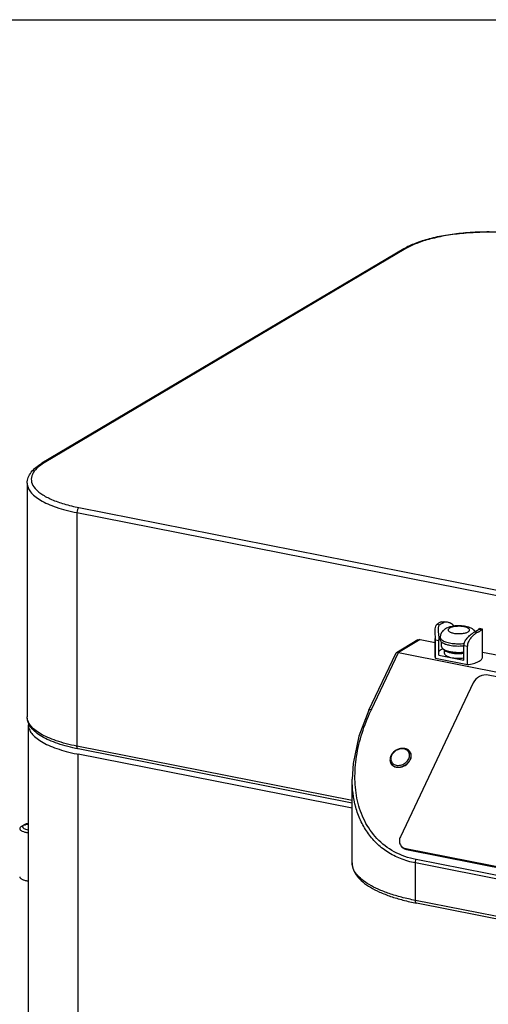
# Model space of a CAD drawing. Header units: inches. Extents: x 0 to 16, y 0 to 10.
# Tile 35 of 37: x 11.6 to 12.5, y 8.1 to 10. Entities that reach past the tile are written whole.
import ezdxf

# ---------------------------------------------------------------- set-up
doc = ezdxf.new("R2010")
doc.units = ezdxf.units.IN
doc.header["$LTSCALE"] = 0.935
doc.header["$MEASUREMENT"] = 0
doc.layers.get('0').update_dxf_attribs({"linetype": 'CONTINUOUS'})
doc.layers.add('02___PRT_ALL_AXES', color=7, linetype='CONTINUOUS')

msp = doc.modelspace()

# ---------------------------------------------------------------- linework, layer by layer
at = {"color": 7, "linetype": 'Continuous'}
for p, q in [((0, 10), (16, 10)), ((12.33312, 9.54666), (11.61718, 9.12254)), ((12.33726, 9.54731), (11.62132, 9.12319)), ((11.58791, 9.08328), (11.58791, 8.62136)), ((11.68635, 9.02496), (11.68635, 8.56304)), ((11.68635, 9.02496), (13.89612, 8.58861)), ((11.69041, 9.035), (12.80341, 8.81523)), ((12.39886, 8.80423), (12.40396, 8.80322)), ((12.41242, 8.80772), (12.40723, 8.80875)), ((12.40834, 8.80601), (12.41242, 8.80772)), ((12.41436, 8.80823), (12.41242, 8.80772)), ((12.4199, 8.80811), (12.4143, 8.80922)), ((12.3952, 8.79061), (12.39536, 8.79489)), ((12.39575, 8.77356), (12.3952, 8.79061)), ((12.40113, 8.79568), (12.40105, 8.79322)), ((12.40105, 8.79322), (12.40115, 8.79002)), ((12.40115, 8.79002), (12.40231, 8.77784)), ((12.47429, 8.78933), (12.4794, 8.78833)), ((12.48146, 8.79409), (12.48306, 8.79564)), ((12.48665, 8.79306), (12.48146, 8.79409)), ((12.48867, 8.79453), (12.48306, 8.79564)), ((12.4841, 8.79092), (12.48588, 8.79231)), ((12.48826, 8.79444), (12.48665, 8.79306)), ((12.48867, 8.79453), (12.48826, 8.79444)), ((12.48895, 8.73929), (12.48895, 8.79386)), ((12.36112, 8.77309), (12.31855, 8.74787)), ((12.36526, 8.77373), (12.32241, 8.74835)), ((12.36526, 8.77373), (12.3952, 8.76782)), ((12.3952, 8.73929), (12.3952, 8.776)), ((12.39575, 8.73686), (12.39575, 8.77356)), ((12.39575, 8.77356), (12.40256, 8.77222)), ((12.40231, 8.77784), (12.40255, 8.77363)), ((12.40256, 8.74285), (12.40256, 8.77222)), ((12.40517, 8.7738), (12.40517, 8.77819)), ((12.40643, 8.77053), (12.40741, 8.76947)), ((12.40787, 8.76027), (12.40787, 8.76953)), ((12.26416, 8.63455), (12.31708, 8.74627)), ((12.26895, 8.6355), (12.32241, 8.74835)), ((12.32241, 8.74835), (13.17437, 8.58012)), ((12.4119, 8.75477), (12.41494, 8.75315)), ((12.41378, 8.74664), (12.41378, 8.75325)), ((12.45226, 8.73304), (12.45226, 8.76241)), ((12.45226, 8.76241), (12.45907, 8.76106)), ((12.45907, 8.72435), (12.45907, 8.76106)), ((12.48895, 8.74931), (13.21721, 8.6055)), ((12.3952, 8.73927), (12.39575, 8.73686)), ((12.39575, 8.73686), (12.45907, 8.72435)), ((12.47057, 8.6883), (12.32632, 8.38377)), ((12.98427, 8.60819), (12.50038, 8.70374)), ((11.59031, 6.88126), (11.59031, 8.60549)), ((12.23098, 8.4555), (11.68635, 8.56304)), ((12.23098, 8.45043), (11.68884, 8.55748)), ((11.68874, 6.82294), (11.68874, 8.54717)), ((12.23098, 8.4401), (11.68874, 8.54717)), ((12.23098, 8.33208), (12.23098, 8.49788)), ((11.57975, 8.40582), (11.57756, 8.4049)), ((11.59013, 8.40808), (11.58541, 8.40736)), ((12.3375, 8.36052), (12.33868, 8.35848)), ((12.3375, 8.36052), (12.82166, 8.26491)), ((12.33868, 8.35848), (12.82284, 8.26287)), ((12.7905, 8.25333), (12.35749, 8.33883)), ((12.35598, 8.25803), (12.35598, 8.332)), ((12.78899, 8.24649), (12.35598, 8.332)), ((12.78899, 8.17253), (12.35598, 8.25803)), ((12.79148, 8.16696), (12.35846, 8.25247))]:
    msp.add_line(p, q, dxfattribs=at)
msp.add_lwpolyline([(12.26416, 8.63455), (12.2442, 8.58296), (12.23283, 8.52895), (12.23098, 8.49789)], dxfattribs=at)
for centre, radius, start, end in [((11.6733, 9.03541), 0.10202, 120.63051, 122.92204), ((12.41656, 8.7913), 0.01714, 78.76417, 85.24814), ((12.42334, 8.7782), 0.01817, 158.84302, 180.01357), ((12.47679, 8.80247), 0.01363, 311.82435, 316.35729), ((12.34789, 8.77219), 0.05467, 0.0257, 1.50203), ((12.42612, 8.79601), 0.03273, 245.97845, 247.06982), ((12.42733, 8.79889), 0.03585, 247.07605, 248.57205), ((12.49487, 8.75316), 0.03764, 143.83738, 147.88544), ((12.47654, 8.76104), 0.01747, 173.85429, 179.93859), ((12.6165, 8.47087), 0.38457, 154.65356, 155.05482), ((11.61378, 8.60547), 0.02347, 169.33881, 179.94433), ((11.76427, 8.92966), 0.38987, 258.46895, 258.83034), ((12.32537, 8.53704), 0.01817, 154.64285, 158.69992), ((11.59661, 8.35568), 0.0594, 260.99536, 263.76591)]:
    msp.add_arc(centre, radius, start, end, dxfattribs=at)
for points, knots in [([(12.59667, 9.57127), (12.5853, 9.57352), (12.56168, 9.57711), (12.52536, 9.57995), (12.48813, 9.58035), (12.45137, 9.57829), (12.41643, 9.57385), (12.38454, 9.5672), (12.3568, 9.55852), (12.3403, 9.55092), (12.33312, 9.54666)], [0, 0, 0, 0, 0.1292988, 0.2660969, 0.4059204, 0.544191, 0.6763892, 0.798385, 0.9069582, 1, 1, 1, 1]), ([(12.5951, 9.57094), (12.58394, 9.57314), (12.56076, 9.57666), (12.5251, 9.57946), (12.48851, 9.57986), (12.45238, 9.57785), (12.41809, 9.57352), (12.38691, 9.56704), (12.36002, 9.55866), (12.34411, 9.55136), (12.33726, 9.54731)], [0, 0, 0, 0, 0.1296232, 0.2670477, 0.4076186, 0.5466094, 0.6793278, 0.8014312, 0.9092341, 1, 1, 1, 1]), ([(12.33726, 9.54731), (12.3369, 9.54738), (12.33549, 9.54754), (12.33402, 9.5472), (12.33312, 9.54666)], [0, 0, 0, 0, 0.2597031, 1, 1, 1, 1]), ([(11.58791, 9.08328), (11.58791, 9.08709), (11.58946, 9.09494), (11.59579, 9.1055), (11.60528, 9.11484), (11.61297, 9.12005), (11.61718, 9.12254)], [0, 0, 0, 0, 0.2241026, 0.4569707, 0.7130215, 1, 1, 1, 1]), ([(11.61785, 9.12104), (11.61286, 9.1178), (11.60609, 9.11253), (11.59964, 9.10397), (11.59679, 9.09773), (11.59574, 9.09135), (11.59684, 9.08253), (11.60192, 9.07412), (11.6094, 9.06679), (11.62003, 9.05887), (11.63728, 9.05003), (11.6621, 9.04135), (11.68051, 9.03696), (11.69041, 9.035)], [0, 0, 0, 0, 0.1154938, 0.1636062, 0.2068283, 0.2472471, 0.2874846, 0.3769766, 0.4304147, 0.4908009, 0.633341, 0.8043214, 1, 1, 1, 1]), ([(11.62132, 9.12319), (11.62096, 9.12326), (11.61956, 9.12342), (11.61808, 9.12308), (11.61718, 9.12255)], [0, 0, 0, 0, 0.2597031, 1, 1, 1, 1]), ([(11.58791, 9.08328), (11.58791, 9.08029), (11.58921, 9.07393), (11.59464, 9.06509), (11.60321, 9.05676), (11.61476, 9.04895), (11.62914, 9.04173), (11.64612, 9.03521), (11.66544, 9.02949), (11.67917, 9.02638), (11.68635, 9.02496)], [0, 0, 0, 0, 0.0739399, 0.1565112, 0.2535992, 0.3681381, 0.5009113, 0.6514886, 0.8186206, 1, 1, 1, 1]), ([(11.69041, 9.035), (11.68979, 9.03464), (11.68864, 9.03339), (11.68694, 9.03008), (11.68635, 9.02703), (11.68635, 9.02496)], [0, 0, 0, 0, 0.1937703, 0.4422232, 1, 1, 1, 1]), ([(12.39536, 8.79489), (12.39552, 8.7968), (12.396, 8.80016), (12.39772, 8.8033), (12.39886, 8.80423)], [0, 0, 0, 0, 0.5663421, 1, 1, 1, 1]), ([(12.40723, 8.80875), (12.40639, 8.80843), (12.40345, 8.80722), (12.40062, 8.80567), (12.39886, 8.80423)], [0, 0, 0, 0, 0.2838497, 1, 1, 1, 1]), ([(12.40396, 8.80322), (12.40376, 8.80305), (12.40293, 8.80221), (12.40237, 8.80115), (12.40205, 8.8003)], [0, 0, 0, 0, 0.2309544, 1, 1, 1, 1]), ([(12.40396, 8.80322), (12.40426, 8.80348), (12.40562, 8.80455), (12.40714, 8.80542), (12.40834, 8.80601)], [0, 0, 0, 0, 0.2254009, 1, 1, 1, 1]), ([(12.40723, 8.80875), (12.40778, 8.80895), (12.41007, 8.80962), (12.41254, 8.80957), (12.4143, 8.80922)], [0, 0, 0, 0, 0.2448352, 1, 1, 1, 1]), ([(12.41798, 8.80838), (12.41768, 8.80841), (12.41647, 8.80847), (12.41525, 8.80839), (12.41436, 8.80823)], [0, 0, 0, 0, 0.2549067, 1, 1, 1, 1]), ([(12.42403, 8.80683), (12.42369, 8.80697), (12.42235, 8.8075), (12.42095, 8.80791), (12.4199, 8.80811)], [0, 0, 0, 0, 0.2552871, 1, 1, 1, 1]), ([(12.43317, 8.80037), (12.43252, 8.80109), (12.42983, 8.8037), (12.42659, 8.80575), (12.42403, 8.80683)], [0, 0, 0, 0, 0.2573965, 1, 1, 1, 1]), ([(12.40205, 8.8003), (12.40192, 8.79997), (12.40144, 8.79846), (12.40122, 8.79689), (12.40113, 8.79568)], [0, 0, 0, 0, 0.2291087, 1, 1, 1, 1]), ([(12.41568, 8.79528), (12.41369, 8.79409), (12.40987, 8.79114), (12.40727, 8.78702), (12.40639, 8.78476)], [0, 0, 0, 0, 0.4887602, 1, 1, 1, 1]), ([(12.42592, 8.79928), (12.42499, 8.79905), (12.42145, 8.79807), (12.41801, 8.79666), (12.41568, 8.79528)], [0, 0, 0, 0, 0.2613886, 1, 1, 1, 1]), ([(12.42364, 8.79652), (12.42303, 8.79615), (12.42198, 8.7954), (12.42087, 8.79397), (12.42069, 8.79232), (12.42153, 8.7908), (12.42309, 8.78949), (12.42533, 8.78831), (12.42817, 8.78731), (12.43286, 8.78618), (12.43942, 8.78548), (12.44736, 8.78564), (12.45452, 8.78677), (12.45883, 8.78824), (12.46051, 8.78924)], [0, 0, 0, 0, 0.0452994, 0.0808094, 0.1109864, 0.1438874, 0.1857148, 0.2386303, 0.3025727, 0.376074, 0.5427507, 0.7172615, 0.8762858, 1, 1, 1, 1]), ([(12.46051, 8.78924), (12.46113, 8.7896), (12.46218, 8.79035), (12.46328, 8.79178), (12.46346, 8.79343), (12.46263, 8.79495), (12.46106, 8.79626), (12.45883, 8.79744), (12.45598, 8.79845), (12.45129, 8.79957), (12.44474, 8.80027), (12.43679, 8.80011), (12.42963, 8.79898), (12.42533, 8.79751), (12.42364, 8.79652)], [0, 0, 0, 0, 0.0452994, 0.0808094, 0.1109864, 0.1438874, 0.1857148, 0.2386303, 0.3025727, 0.376074, 0.5427507, 0.7172615, 0.8762858, 1, 1, 1, 1]), ([(12.47117, 8.79344), (12.46837, 8.79566), (12.46144, 8.79885), (12.45001, 8.80102), (12.43794, 8.8013), (12.4298, 8.80024), (12.42592, 8.79928)], [0, 0, 0, 0, 0.2288792, 0.477209, 0.7436636, 1, 1, 1, 1]), ([(12.46179, 8.78028), (12.46379, 8.78226), (12.46774, 8.78561), (12.47214, 8.7884), (12.47429, 8.78933)], [0, 0, 0, 0, 0.5443266, 1, 1, 1, 1]), ([(12.4744, 8.78531), (12.47392, 8.78495), (12.47195, 8.78343), (12.4701, 8.78175), (12.46877, 8.78039)], [0, 0, 0, 0, 0.2380897, 1, 1, 1, 1]), ([(12.47486, 8.78978), (12.47459, 8.79013), (12.47346, 8.79145), (12.47219, 8.79264), (12.47117, 8.79344)], [0, 0, 0, 0, 0.253144, 1, 1, 1, 1]), ([(12.47855, 8.7916), (12.47824, 8.79139), (12.47688, 8.79054), (12.47543, 8.78983), (12.47429, 8.78933)], [0, 0, 0, 0, 0.2310235, 1, 1, 1, 1]), ([(12.4794, 8.78833), (12.479, 8.78815), (12.47726, 8.78728), (12.47562, 8.7862), (12.4744, 8.78531)], [0, 0, 0, 0, 0.224921, 1, 1, 1, 1]), ([(12.48146, 8.79409), (12.48127, 8.79387), (12.4804, 8.79293), (12.47938, 8.79214), (12.47855, 8.7916)], [0, 0, 0, 0, 0.2276125, 1, 1, 1, 1]), ([(12.4794, 8.78833), (12.47984, 8.78852), (12.48146, 8.78929), (12.48302, 8.79018), (12.4841, 8.79092)], [0, 0, 0, 0, 0.269375, 1, 1, 1, 1]), ([(12.48895, 8.79386), (12.48895, 8.79395), (12.48895, 8.79419), (12.48882, 8.7945), (12.48867, 8.79453)], [0, 0, 0, 0, 0.357291, 1, 1, 1, 1]), ([(12.3611, 8.77308), (12.3614, 8.77326), (12.36269, 8.77387), (12.36421, 8.77394), (12.36526, 8.77373)], [0, 0, 0, 0, 0.2454285, 1, 1, 1, 1]), ([(12.40517, 8.77819), (12.40517, 8.77799), (12.40523, 8.77716), (12.40553, 8.77635), (12.40584, 8.7758)], [0, 0, 0, 0, 0.2411608, 1, 1, 1, 1]), ([(12.40517, 8.77379), (12.40517, 8.77352), (12.40528, 8.77234), (12.40587, 8.77124), (12.40643, 8.77053)], [0, 0, 0, 0, 0.2343146, 1, 1, 1, 1]), ([(12.40584, 8.7758), (12.40604, 8.77544), (12.40717, 8.77384), (12.4088, 8.77266), (12.41011, 8.77188)], [0, 0, 0, 0, 0.2129184, 1, 1, 1, 1]), ([(12.40741, 8.76947), (12.40775, 8.76915), (12.40939, 8.7678), (12.41128, 8.76679), (12.4128, 8.76612)], [0, 0, 0, 0, 0.2178643, 1, 1, 1, 1]), ([(12.41011, 8.77188), (12.41256, 8.77043), (12.41869, 8.76815), (12.42902, 8.76615), (12.44078, 8.76535), (12.44893, 8.76571), (12.453, 8.76614)], [0, 0, 0, 0, 0.195065, 0.4422411, 0.7195961, 1, 1, 1, 1]), ([(12.41423, 8.76551), (12.41493, 8.76524), (12.41799, 8.76414), (12.42116, 8.76335), (12.42362, 8.76287)], [0, 0, 0, 0, 0.2286867, 1, 1, 1, 1]), ([(12.45226, 8.76241), (12.45226, 8.76493), (12.45365, 8.77009), (12.45757, 8.77582), (12.46054, 8.77905), (12.46179, 8.78028)], [0, 0, 0, 0, 0.3659793, 0.7457917, 1, 1, 1, 1]), ([(12.46299, 8.77317), (12.46249, 8.77238), (12.46067, 8.7692), (12.45946, 8.76563), (12.45918, 8.76291)], [0, 0, 0, 0, 0.2548117, 1, 1, 1, 1]), ([(12.46877, 8.78039), (12.46839, 8.78), (12.46687, 8.77841), (12.46546, 8.77671), (12.46448, 8.77537)], [0, 0, 0, 0, 0.246921, 1, 1, 1, 1]), ([(12.32241, 8.74835), (12.32205, 8.74842), (12.32076, 8.74859), (12.31936, 8.74835), (12.31855, 8.74787)], [0, 0, 0, 0, 0.2783028, 1, 1, 1, 1]), ([(12.40787, 8.76027), (12.40788, 8.76001), (12.40798, 8.75892), (12.40852, 8.7579), (12.40904, 8.75725)], [0, 0, 0, 0, 0.2343146, 1, 1, 1, 1]), ([(12.40904, 8.75725), (12.40922, 8.75702), (12.41005, 8.75607), (12.41108, 8.7553), (12.4119, 8.75477)], [0, 0, 0, 0, 0.2237415, 1, 1, 1, 1]), ([(12.41346, 8.75321), (12.41374, 8.75293), (12.41512, 8.75173), (12.41676, 8.75086), (12.41807, 8.75027)], [0, 0, 0, 0, 0.2156774, 1, 1, 1, 1]), ([(12.41378, 8.74664), (12.41378, 8.74582), (12.41457, 8.74395), (12.4172, 8.74185), (12.42107, 8.74002), (12.42608, 8.73854), (12.43198, 8.7375), (12.44064, 8.73676), (12.44733, 8.73699), (12.45176, 8.73754)], [0, 0, 0, 0, 0.0591033, 0.1372514, 0.240909, 0.3687801, 0.5159902, 0.6756644, 1, 1, 1, 1]), ([(12.41494, 8.75315), (12.41735, 8.75208), (12.42292, 8.75038), (12.43541, 8.74837), (12.44552, 8.74838), (12.45233, 8.74911)], [0, 0, 0, 0, 0.2084678, 0.4578816, 1, 1, 1, 1]), ([(12.41807, 8.75027), (12.42028, 8.74929), (12.42542, 8.74774), (12.4369, 8.74598), (12.44617, 8.74607), (12.45239, 8.74684)], [0, 0, 0, 0, 0.2089419, 0.4595879, 1, 1, 1, 1]), ([(12.42362, 8.76287), (12.42811, 8.76198), (12.43746, 8.76097), (12.44686, 8.76117), (12.45163, 8.76161)], [0, 0, 0, 0, 0.4885162, 1, 1, 1, 1]), ([(12.45907, 8.72435), (12.46317, 8.7249), (12.47057, 8.72629), (12.47904, 8.72917), (12.48417, 8.7321), (12.48683, 8.73432), (12.48853, 8.73671), (12.48895, 8.73848), (12.48895, 8.7393)], [0, 0, 0, 0, 0.3506224, 0.6385836, 0.7542922, 0.8507863, 0.9305287, 1, 1, 1, 1]), ([(12.50038, 8.70374), (12.49466, 8.70487), (12.48219, 8.70244), (12.47311, 8.69366), (12.47057, 8.6883)], [0, 0, 0, 0, 0.4956777, 1, 1, 1, 1]), ([(12.35749, 8.33883), (12.34247, 8.3418), (12.31386, 8.35172), (12.27856, 8.37879), (12.25404, 8.4143), (12.23997, 8.45495), (12.23521, 8.49852), (12.23988, 8.55951), (12.25452, 8.60449), (12.26781, 8.63306)], [0, 0, 0, 0, 0.1288973, 0.2502593, 0.3683312, 0.4870267, 0.6087642, 0.7347273, 1, 1, 1, 1]), ([(12.26416, 8.63455), (12.26444, 8.63514), (12.26567, 8.6357), (12.26734, 8.63574), (12.26839, 8.63561), (12.26895, 8.6355)], [0, 0, 0, 0, 0.3854023, 0.6659352, 1, 1, 1, 1]), ([(11.68884, 8.55748), (11.67512, 8.56019), (11.65557, 8.5651), (11.63174, 8.57432), (11.61709, 8.58174), (11.605, 8.59004), (11.59566, 8.59931), (11.58943, 8.60979), (11.58791, 8.61757), (11.58791, 8.62136)], [0, 0, 0, 0, 0.3297135, 0.4736053, 0.6022287, 0.7163352, 0.8180304, 0.9105872, 1, 1, 1, 1]), ([(11.68635, 8.56304), (11.67917, 8.56446), (11.66544, 8.56757), (11.64612, 8.57329), (11.62914, 8.57982), (11.61476, 8.58704), (11.60321, 8.59484), (11.59464, 8.60318), (11.58921, 8.61202), (11.58791, 8.61838), (11.58791, 8.62136)], [0, 0, 0, 0, 0.1813794, 0.3485114, 0.4990887, 0.6318619, 0.7464008, 0.8434888, 0.9260601, 1, 1, 1, 1]), ([(11.59031, 8.60549), (11.59031, 8.60403), (11.59059, 8.60107), (11.59232, 8.59506), (11.59684, 8.58755), (11.60519, 8.57933), (11.61644, 8.57159), (11.63046, 8.56443), (11.64703, 8.55794), (11.6659, 8.55221), (11.67931, 8.54909), (11.68633, 8.54766)], [0, 0, 0, 0, 0.0367887, 0.0747044, 0.1575657, 0.2547344, 0.3691458, 0.5016927, 0.6519465, 0.8187202, 1, 1, 1, 1]), ([(11.68884, 8.55748), (11.68846, 8.55756), (11.68767, 8.55803), (11.68691, 8.55931), (11.68644, 8.56104), (11.68635, 8.56234), (11.68635, 8.56304)], [0, 0, 0, 0, 0.1783597, 0.3984647, 0.6757682, 1, 1, 1, 1]), ([(12.34589, 8.55116), (12.34507, 8.55259), (12.3428, 8.55522), (12.33812, 8.55779), (12.33257, 8.55888), (12.3245, 8.55829), (12.3149, 8.55398), (12.30929, 8.54752), (12.30757, 8.54389)], [0, 0, 0, 0, 0.1071505, 0.2194945, 0.3400509, 0.4689326, 0.7388903, 1, 1, 1, 1]), ([(12.31932, 8.55523), (12.31818, 8.55464), (12.31397, 8.55204), (12.31052, 8.54813), (12.30895, 8.54482)], [0, 0, 0, 0, 0.2591097, 1, 1, 1, 1]), ([(12.33358, 8.55758), (12.33126, 8.55803), (12.32625, 8.558), (12.32156, 8.55639), (12.31932, 8.55523)], [0, 0, 0, 0, 0.4837684, 1, 1, 1, 1]), ([(12.34336, 8.55048), (12.34249, 8.55228), (12.33967, 8.55558), (12.33568, 8.55716), (12.33358, 8.55758)], [0, 0, 0, 0, 0.4821766, 1, 1, 1, 1]), ([(12.34457, 8.54452), (12.34458, 8.54505), (12.34454, 8.54709), (12.34401, 8.54912), (12.34336, 8.55048)], [0, 0, 0, 0, 0.257312, 1, 1, 1, 1]), ([(12.34589, 8.53632), (12.34703, 8.53872), (12.34839, 8.54383), (12.34711, 8.54905), (12.34589, 8.55116)], [0, 0, 0, 0, 0.5222664, 1, 1, 1, 1]), ([(12.30757, 8.54389), (12.30643, 8.54148), (12.30506, 8.53637), (12.30635, 8.53115), (12.30756, 8.52905)], [0, 0, 0, 0, 0.5222664, 1, 1, 1, 1]), ([(12.30732, 8.5384), (12.3073, 8.53788), (12.30734, 8.53584), (12.30787, 8.53381), (12.30853, 8.53245)], [0, 0, 0, 0, 0.257312, 1, 1, 1, 1]), ([(12.30844, 8.54364), (12.30827, 8.54321), (12.30769, 8.54152), (12.30737, 8.53973), (12.30732, 8.5384)], [0, 0, 0, 0, 0.257446, 1, 1, 1, 1]), ([(12.30756, 8.52905), (12.30839, 8.52762), (12.31066, 8.52498), (12.31534, 8.52242), (12.32089, 8.52133), (12.32896, 8.52192), (12.33855, 8.52623), (12.34417, 8.53268), (12.34589, 8.53632)], [0, 0, 0, 0, 0.1071505, 0.2194945, 0.3400509, 0.4689326, 0.7388903, 1, 1, 1, 1]), ([(12.30853, 8.53245), (12.30918, 8.5311), (12.31042, 8.52944), (12.31197, 8.52816), (12.31239, 8.52786)], [0, 0, 0, 0, 0.7451341, 1, 1, 1, 1]), ([(12.31239, 8.52786), (12.31457, 8.52628), (12.32032, 8.52438), (12.32937, 8.5257), (12.3376, 8.53034), (12.34164, 8.53536), (12.34294, 8.53811)], [0, 0, 0, 0, 0.2261446, 0.4796947, 0.7455606, 1, 1, 1, 1]), ([(12.34294, 8.53811), (12.34318, 8.53863), (12.34404, 8.54067), (12.34451, 8.54288), (12.34457, 8.54452)], [0, 0, 0, 0, 0.2589568, 1, 1, 1, 1]), ([(12.35598, 8.332), (12.34599, 8.33397), (12.32673, 8.33955), (12.30052, 8.35303), (12.27827, 8.37082), (12.26036, 8.39213), (12.24681, 8.41616), (12.23428, 8.45107), (12.23098, 8.47918), (12.23098, 8.49788)], [0, 0, 0, 0, 0.1349514, 0.2639661, 0.3883846, 0.510045, 0.6307897, 0.752124, 1, 1, 1, 1]), ([(11.57756, 8.4049), (11.5769, 8.40458), (11.57549, 8.40378), (11.57371, 8.40228), (11.57311, 8.40074), (11.57311, 8.40007)], [0, 0, 0, 0, 0.322507, 0.7055709, 1, 1, 1, 1]), ([(11.57311, 8.40007), (11.57311, 8.39962), (11.57336, 8.39864), (11.57435, 8.39733), (11.57588, 8.39612), (11.57882, 8.39453), (11.58365, 8.39301), (11.58785, 8.39232), (11.59016, 8.39206)], [0, 0, 0, 0, 0.067948, 0.1468967, 0.2434604, 0.3597157, 0.6491311, 1, 1, 1, 1]), ([(11.57926, 8.40372), (11.57926, 8.40389), (11.57932, 8.4046), (11.57965, 8.40528), (11.57996, 8.40572)], [0, 0, 0, 0, 0.2365356, 1, 1, 1, 1]), ([(11.59011, 8.39674), (11.58858, 8.39709), (11.58583, 8.39788), (11.58273, 8.39929), (11.58092, 8.40062), (11.57999, 8.4016), (11.5794, 8.40264), (11.57926, 8.40337), (11.57926, 8.40372)], [0, 0, 0, 0, 0.3467822, 0.6274288, 0.7415784, 0.8393312, 0.9236099, 1, 1, 1, 1]), ([(11.58541, 8.40736), (11.5849, 8.40726), (11.58298, 8.40685), (11.5811, 8.40632), (11.57975, 8.40582)], [0, 0, 0, 0, 0.2675735, 1, 1, 1, 1]), ([(11.57996, 8.40572), (11.58037, 8.40628), (11.58154, 8.40737), (11.58488, 8.40928), (11.58794, 8.4102), (11.59015, 8.4107)], [0, 0, 0, 0, 0.1812159, 0.4087565, 1, 1, 1, 1]), ([(12.32632, 8.38377), (12.32511, 8.38122), (12.32366, 8.3758), (12.32503, 8.37027), (12.32632, 8.36803)], [0, 0, 0, 0, 0.5222874, 1, 1, 1, 1]), ([(12.32632, 8.36803), (12.32743, 8.36612), (12.33074, 8.36266), (12.33516, 8.36098), (12.3375, 8.36052)], [0, 0, 0, 0, 0.4824893, 1, 1, 1, 1]), ([(12.33868, 8.35848), (12.33634, 8.35894), (12.33192, 8.36062), (12.32861, 8.36407), (12.3275, 8.36599)], [0, 0, 0, 0, 0.5175107, 1, 1, 1, 1]), ([(12.35598, 8.332), (12.35598, 8.33377), (12.35638, 8.33614), (12.35724, 8.33832), (12.35749, 8.33883)], [0, 0, 0, 0, 0.7573356, 1, 1, 1, 1]), ([(12.23098, 8.33208), (12.23098, 8.32748), (12.23285, 8.31798), (12.24055, 8.30511), (12.25222, 8.29359), (12.26742, 8.28319), (12.28595, 8.27383), (12.30759, 8.26546), (12.33206, 8.25819), (12.3494, 8.25426), (12.35846, 8.25247)], [0, 0, 0, 0, 0.0863577, 0.1769175, 0.277641, 0.3918148, 0.5212398, 0.6664382, 0.8266739, 1, 1, 1, 1]), ([(12.35598, 8.25803), (12.34686, 8.25983), (12.32943, 8.26378), (12.3049, 8.27104), (12.28333, 8.27933), (12.26508, 8.2885), (12.2504, 8.29841), (12.23952, 8.30899), (12.23262, 8.32022), (12.23098, 8.32829), (12.23098, 8.33208)], [0, 0, 0, 0, 0.1813794, 0.3485114, 0.4990888, 0.6318619, 0.7464008, 0.8434888, 0.9260601, 1, 1, 1, 1]), ([(11.57311, 8.30463), (11.57311, 8.30413), (11.57343, 8.30302), (11.57465, 8.30159), (11.57651, 8.30028), (11.57802, 8.29957), (11.57886, 8.29923)], [0, 0, 0, 0, 0.1818799, 0.3989912, 0.6702318, 1, 1, 1, 1]), ([(11.57886, 8.29923), (11.57947, 8.29898), (11.58221, 8.29799), (11.58508, 8.29736), (11.58731, 8.29701)], [0, 0, 0, 0, 0.2230516, 1, 1, 1, 1]), ([(12.35847, 8.25247), (12.35809, 8.25254), (12.3573, 8.25301), (12.35654, 8.2543), (12.35607, 8.25603), (12.35598, 8.25733), (12.35598, 8.25803)], [0, 0, 0, 0, 0.1783597, 0.3984646, 0.6757682, 1, 1, 1, 1])]:
    msp.add_open_spline(points, degree=3, knots=knots, dxfattribs=at)
msp.add_open_spline([(12.31855, 8.74787), (12.31792, 8.7475), (12.31739, 8.74692), (12.31708, 8.74627)], degree=3, dxfattribs=at)
at = {"layer": '02___PRT_ALL_AXES', "color": 7, "linetype": 'Continuous'}
for p, q in [((12.40256, 8.74285), (12.45226, 8.73304)), ((12.34607, 8.55085), (12.34589, 8.55116)), ((12.30774, 8.52874), (12.30756, 8.52905))]:
    msp.add_line(p, q, dxfattribs=at)
msp.add_arc((12.42521, 8.71992), 0.03859, 111.65521, 113.90533, dxfattribs=at)
for points, knots in [([(12.40957, 8.7552), (12.40823, 8.75461), (12.40587, 8.75339), (12.40376, 8.75174), (12.40295, 8.75086)], [0, 0, 0, 0, 0.5514408, 1, 1, 1, 1]), ([(12.34607, 8.53601), (12.34721, 8.53842), (12.34857, 8.54353), (12.34728, 8.54876), (12.34606, 8.55086)], [0, 0, 0, 0, 0.5222769, 1, 1, 1, 1]), ([(12.30775, 8.52873), (12.30858, 8.5273), (12.31085, 8.52467), (12.31553, 8.52211), (12.32108, 8.52102), (12.32914, 8.52161), (12.33873, 8.52592), (12.34434, 8.53237), (12.34607, 8.53601)], [0, 0, 0, 0, 0.1071518, 0.2195069, 0.3400743, 0.4689608, 0.7389078, 1, 1, 1, 1])]:
    msp.add_open_spline(points, degree=3, knots=knots, dxfattribs=at)

doc.saveas('drawing.dxf')
